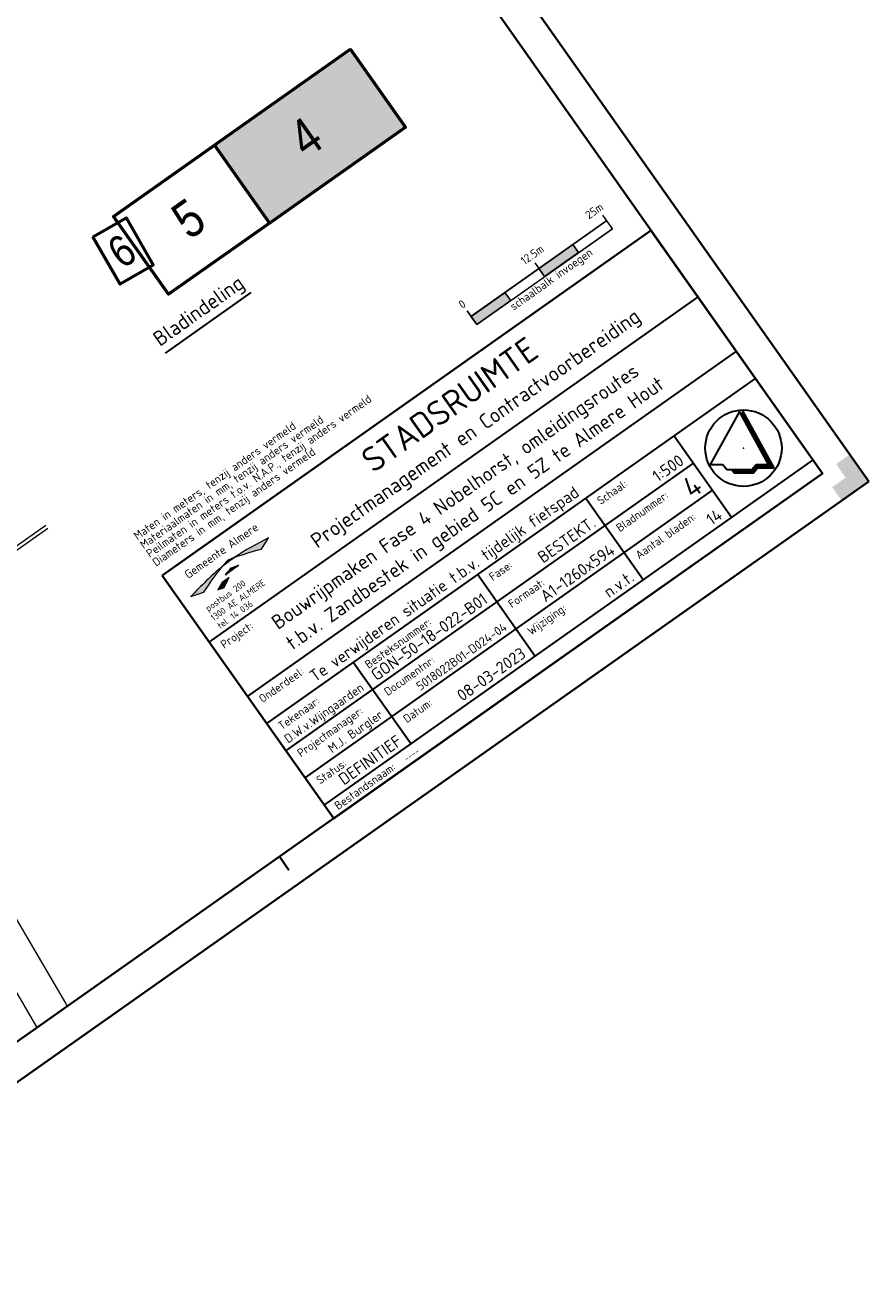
# Model space of a CAD drawing. Header units: metres. Extents: x 149090 to 149776, y 485756 to 486362.
# Tile 82 of 82: x 149649 to 149776, y 485999 to 486188. Entities that reach past the tile are written whole.
import ezdxf
from ezdxf.enums import TextEntityAlignment as Align

# ---------------------------------------------------------------- set-up
doc = ezdxf.new("R2010")
doc.units = ezdxf.units.M
doc.header["$MEASUREMENT"] = 0
doc.linetypes.add('DGN Style 2', pattern=[1, 0.6, -0.4])
for name, color, linetype, lineweight in [('B-BH-VW-VERKEERSTEKEN_BORD_A-S', 20, 'Continuous', 13), ('TOP-L-topo objecten vlak', 7, 'Continuous', 0), ('WVB-alg-noordpijl', 7, 'Continuous', 30), ('WVB-alg-onderhoek', 7, 'Continuous', 30), ('WVB-pen-brm-dik 035', 6, 'Continuous', 40), ('WVB-pen-brm-dik 050', 6, 'Continuous', 53), ('WVB-raster-20%', 254, 'Continuous', 30), ('WVB-tekst-dik 018', 1, 'Continuous', 13), ('WVB-tekst-dik 025', 1, 'Continuous', 30), ('X-WE-AL-TEKENBLAD_TITELBLOK-S', 7, 'Continuous', 13)]:
    doc.layers.add(name, color=color, linetype=linetype, lineweight=lineweight)
doc.layers.add('BWR-alg-raster boundary', color=151, linetype='Continuous', lineweight=13, plot=False)
doc.styles.add('1 1000   0.35', font='WORKING.shx', dxfattribs={"height": 3.5})
doc.styles.add('NLCS-T18', font='txt', dxfattribs={"height": 0.0018})
doc.styles.add('NLCS-T25', font='txt', dxfattribs={"height": 0.0025})
doc.styles.add('Style-NLCS-ISO', font='txt')

# ---------------------------------------------------------------- blocks, each defined once
blk = doc.blocks.new('NPIJL')
at = {"layer": 'WVB-alg-noordpijl'}
for p, q in [((-0.001225, 0.011045), (-0.00998, -0.00495)), ((0.007525, -0.00495), (-0.001225, 0.011045)), ((-0.00009, 0.01105), (-0.00066, 0.01001)), ((-0.000635, 0.00996), (0.00051, 0.00996)), ((-0.00055, 0.01021), (0.000365, 0.01021)), ((-0.000495, 0.00971), (0.000645, 0.00971)), ((-0.00042, 0.010455), (0.00024, 0.010455)), ((-0.00036, 0.00946), (0.00078, 0.00946)), ((-0.000275, 0.01071), (0.000095, 0.01071)), ((-0.00022, 0.00921), (0.000915, 0.009205)), ((0.00921, -0.00595), (-0.00009, 0.01105)), ((-0.000085, 0.00896), (0.001055, 0.00896)), ((0.00005, 0.00871), (0.00119, 0.00871)), ((0.00019, 0.008465), (0.001325, 0.00846)), ((0.000325, 0.00821), (0.001465, 0.008215)), ((0.00046, 0.00796), (0.0016, 0.00796)), ((0.0006, 0.00771), (0.001735, 0.00771)), ((0.000735, 0.00746), (0.001875, 0.00746)), ((0.00087, 0.00721), (0.00201, 0.00721)), ((0.00101, 0.00696), (0.002145, 0.00696)), ((0.001145, 0.00671), (0.002285, 0.00671)), ((0.00128, 0.00646), (0.00242, 0.00646)), ((0.00142, 0.00621), (0.00256, 0.00621)), ((0.001555, 0.00596), (0.0027, 0.00596)), ((0.001695, 0.00571), (0.00283, 0.00571)), ((0.00183, 0.005455), (0.00297, 0.00546)), ((0.00197, 0.00521), (0.00311, 0.00521)), ((0.002105, 0.00496), (0.00324, 0.004965)), ((0.002245, 0.00471), (0.003385, 0.00471)), ((0.00238, 0.004455), (0.003515, 0.004465)), ((0.002515, 0.00421), (0.00365, 0.00421)), ((0.002655, 0.00396), (0.003795, 0.00396)), ((0.00279, 0.00371), (0.003925, 0.00371)), ((0.00293, 0.003465), (0.00406, 0.00346)), ((0.00306, 0.00321), (0.0042, 0.00321)), ((0.0032, 0.00296), (0.004335, 0.00296)), ((0.003335, 0.00271), (0.00447, 0.00271)), ((0.00347, 0.00246), (0.00461, 0.00246)), ((0.00361, 0.00221), (0.00475, 0.00221)), ((0.003745, 0.00196), (0.004885, 0.00196)), ((0.00388, 0.001705), (0.00502, 0.00171)), ((0.00402, 0.00146), (0.00516, 0.00146)), ((0.004155, 0.00121), (0.005295, 0.00121)), ((0.004295, 0.00096), (0.00543, 0.00096)), ((0.00443, 0.00071), (0.00557, 0.00071)), ((0.004565, 0.00046), (0.005705, 0.00046)), ((0.0047, 0.00021), (0.00584, 0.00021)), ((0.00484, -0.00004), (0.00598, -0.00004)), ((0.004975, -0.00029), (0.00612, -0.00029)), ((0.00511, -0.00054), (0.00625, -0.000535)), ((0.005255, -0.00079), (0.006385, -0.00079)), ((0.005385, -0.00104), (0.00653, -0.00104)), ((0.00553, -0.00129), (0.00666, -0.00129)), ((0.00566, -0.00154), (0.006795, -0.00154)), ((0.005795, -0.00179), (0.006935, -0.00179)), ((0.005935, -0.00204), (0.00707, -0.00204)), ((0.00607, -0.00229), (0.007205, -0.00229)), ((0.006205, -0.00254), (0.007345, -0.00254)), ((0.006345, -0.00279), (0.007475, -0.002785)), ((0.00648, -0.003035), (0.00762, -0.00304)), ((0.006615, -0.00329), (0.007755, -0.00329)), ((0.006755, -0.00354), (0.00789, -0.00354)), ((-0.00998, -0.00495), (-0.00623, -0.00495)), ((-0.00623, -0.00495), (-0.004975, -0.006455)), ((-0.004975, -0.006455), (0.002525, -0.006455)), ((-0.003675, -0.00645), (-0.002845, -0.00745)), ((-0.0036, -0.00654), (0.00375, -0.00654)), ((-0.00339, -0.00679), (0.00354, -0.00679)), ((-0.00318, -0.00704), (0.003325, -0.00704)), ((-0.002975, -0.00729), (0.00313, -0.00729)), ((-0.002845, -0.00745), (0.002985, -0.00745)), ((0.002525, -0.006455), (0.003775, -0.00495)), ((0.00266, -0.00629), (0.003955, -0.00629)), ((0.002865, -0.00604), (0.004165, -0.006035)), ((0.002985, -0.00745), (0.00424, -0.00595)), ((0.003075, -0.00579), (0.00912, -0.00579)), ((0.003285, -0.00554), (0.008985, -0.00554)), ((0.003485, -0.00529), (0.00885, -0.00529)), ((0.0037, -0.00504), (0.00871, -0.00504)), ((0.003775, -0.00495), (0.007525, -0.00495)), ((0.00424, -0.00595), (0.00921, -0.00595)), ((0.00689, -0.003785), (0.00803, -0.00379)), ((0.00703, -0.00404), (0.008165, -0.004035)), ((0.007165, -0.00429), (0.0083, -0.00429)), ((0.007295, -0.00454), (0.00844, -0.004535)), ((0.007435, -0.00479), (0.008575, -0.004785))]:
    blk.add_line(p, q, dxfattribs=at)
blk.add_circle((0, 0), 0.0115, dxfattribs=at)
blk = doc.blocks.new('*U9')
at = {"layer": 'WVB-tekst-dik 018', "lineweight": 0}
blk.add_hatch(color=256, dxfattribs=at).paths.add_polyline_path([(-0.425, 0.638, 0.028214), (-3.786, 0.135), (-2.765, -0.173, -0.022049)])
at = {"layer": 'WVB-tekst-dik 018', "lineweight": 0, "extrusion": (0, 0, -1)}
for points in [[(0.65, -0.066, 0.038766), (-0.642, -0.021, -0.013367), (-0.01, 0.138)], [(0.425, 0.638, 0.02506), (-0.72, 0.67, -0.008039), (-0.2, 0.796)], [(-0.72, 0.67, 0.022195), (-2.846, -0.024), (-3.786, 0.368, -0.031561)], [(1.79, -0.651, 0.015018), (1.273, -0.796), (0.496, -0.381), (1.17, -0.38)]]:
    blk.add_hatch(color=256, dxfattribs=at).paths.add_polyline_path(points)
at = {"layer": 'WVB-tekst-dik 018', "lineweight": 0, "flags": 128}
for points in [[(-0.425, 0.638, 0.028214), (-3.786, 0.135), (-2.765, -0.173, -0.022049)], [(-0.65, -0.066, -0.038766), (0.642, -0.021, 0.013367), (0.01, 0.138)], [(-0.425, 0.638, -0.02506), (0.72, 0.67, 0.008039), (0.2, 0.796)], [(0.72, 0.67, -0.022195), (2.846, -0.024), (3.786, 0.368, 0.031561)], [(-1.79, -0.651, -0.015018), (-1.273, -0.796), (-0.496, -0.381), (-1.17, -0.38)]]:
    blk.add_lwpolyline(points, format="xyb", close=True, dxfattribs=at)
at = {"layer": 'WVB-tekst-dik 018', "lineweight": 0, "extrusion": (0, 0, -1)}
blk.add_arc((-2.994, -10.664), 11.207, 71.02746, 74.55995, dxfattribs=at)
at = {"layer": 'WVB-tekst-dik 018', "lineweight": 0}
blk.add_arc((3.601, -13.986), 15.168, 102.95654, 105.39288, dxfattribs=at)
blk = doc.blocks.new('ONDERHOEK PMCV')
at = {"layer": 'BWR-alg-raster boundary', "linetype": 'DGN Style 2'}
for p, q in [((-0.04412, 0.11167), (-0.04412, 0.10667)), ((-0.01912, 0.10967), (-0.06912, 0.10967))]:
    blk.add_line(p, q, dxfattribs=at)
at = {"layer": 'BWR-alg-raster boundary', "linetype": 'DGN Style 2', "flags": 128}
blk.add_lwpolyline([(-0.06912, 0.11167), (-0.06912, 0.10667), (-0.01912, 0.10667), (-0.01912, 0.11167)], dxfattribs=at)
for points in [[(-0.05662, 0.10667), (-0.06912, 0.10667), (-0.06912, 0.10967), (-0.05662, 0.10967)], [(-0.04412, 0.10967), (-0.03162, 0.10967), (-0.03162, 0.10667), (-0.04412, 0.10667)]]:
    blk.add_lwpolyline(points, close=True, dxfattribs=at)
at = {"layer": 'BWR-alg-raster boundary'}
blk.add_point((-0.025, 0.02999), dxfattribs=at)
at = {"layer": 'BWR-alg-raster boundary', "linetype": 'DGN Style 2'}
blk.add_solid([(-0.05662, 0.10667), (-0.06912, 0.10667), (-0.05662, 0.10967), (-0.06912, 0.10967)], dxfattribs=at)
at = {"layer": 'BWR-alg-raster boundary', "linetype": 'DGN Style 2', "extrusion": (0, 0, -1)}
blk.add_solid([(0.04412, 0.10967), (0.03162, 0.10967), (0.04412, 0.10667), (0.03162, 0.10667)], dxfattribs=at)
at = {"layer": 'WVB-alg-onderhoek', "lineweight": 30}
for p, q in [((-0.19, 0.07498), (-0.01, 0.07498)), ((-0.19, 0.05498), (-0.01, 0.05498)), ((-0.19, 0.04499), (-0.01, 0.04499)), ((-0.15801, 0.04499), (-0.15801, 0.015)), ((-0.11226, 0.04499), (-0.11226, 0.015)), ((-0.0725, 0.015), (-0.0725, 0.04499)), ((-0.04, 0.015), (-0.04, 0.04499)), ((-0.19, 0.03499), (-0.04006, 0.03499)), ((-0.19, 0.02499), (-0.04006, 0.02499)), ((-0.19, 0.015), (-0.01, 0.015))]:
    blk.add_line(p, q, dxfattribs=at)
at = {"layer": 'WVB-alg-onderhoek', "lineweight": 40, "flags": 128}
blk.add_lwpolyline([(-0.19, 0.09957), (-0.01, 0.09957), (-0.01, 0.01), (-0.19, 0.01)], close=True, dxfattribs=at)
at = {"layer": 'WVB-tekst-dik 018', "lineweight": 0, "xscale": 0.003859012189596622, "yscale": 0.003859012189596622, "zscale": 0.003859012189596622}
blk.add_blockref('*U9', (-0.17194, 0.0889), dxfattribs=at)
at = {"layer": 'BWR-alg-raster boundary', "linetype": 'DGN Style 2', "style": 'Style-NLCS-ISO'}
blk.add_text('schaalbalk invoegen', height=0.0025, dxfattribs=at).set_placement((-0.04298, 0.10364), align=Align.CENTER)
at = {"layer": 'WVB-tekst-dik 018', "lineweight": 40, "style": 'Style-NLCS-ISO'}
blk.add_text('STADSRUIMTE', height=0.0075, dxfattribs=at).set_placement((-0.08969, 0.09167), align=Align.MIDDLE_CENTER)
at = {"layer": 'WVB-tekst-dik 018', "style": 'Style-NLCS-ISO'}
for s, p in [('postbus 200', (-0.17796, 0.08359)), ('1300 AE ALMERE', (-0.17566, 0.08034)), ('tel. 14 036', (-0.17888, 0.0773))]:
    blk.add_text(s, height=0.0019681, rotation=360, dxfattribs=at).set_placement(p, align=Align.MIDDLE_CENTER)
at = {"layer": 'WVB-tekst-dik 018', "lineweight": 30, "style": 'Style-NLCS-ISO'}
blk.add_text('Projectmanagement en Contractvoorbereiding', height=0.0044985, dxfattribs=at).set_placement((-0.08747, 0.0814), align=Align.MIDDLE_CENTER)
at = {"layer": 'WVB-tekst-dik 018', "style": 'NLCS-T25'}
for s, height, p in [('Project:', 0.002499, (-0.1875, 0.07073)), ('Onderdeel:', 0.002499, (-0.1875, 0.05074)), ('Tekenaar:', 0.002499, (-0.1875, 0.04073)), ('Besteksnummer:', 0.0024991, (-0.1555, 0.04074)), ('Fase:', 0.002499, (-0.10976, 0.04074)), ('Schaal:', 0.002499, (-0.07, 0.04074)), ('Projectmanager:', 0.0024991, (-0.1875, 0.03073)), ('Documentnr:', 0.0024991, (-0.1555, 0.03074)), ('Formaat:', 0.002499, (-0.10976, 0.03074)), ('Bladnummer:', 0.0024991, (-0.07, 0.03074)), ('Status:', 0.002499, (-0.1875, 0.02074)), ('Datum:', 0.002499, (-0.1555, 0.02074)), ('Wijziging:', 0.002499, (-0.10976, 0.02074)), ('Aantal bladen:', 0.0024991, (-0.07, 0.02074)), ('Bestandsnaam: ', 0.0024991, (-0.1875, 0.01133))]:
    blk.add_text(s, height=height, dxfattribs=at).set_placement(p)
at = {"layer": 'WVB-tekst-dik 018', "attachment_point": 7}
for s, insert, char_height, line_spacing_factor, style in [('Maten in meters, tenzij anders vermeld \\PMateriaalmaten in mm, tenzij anders vermeld ^JPeilmaten in meters t.o.v. N.A.P., tenzij anders vermeld \\PDiameters in mm, tenzij anders vermeld ^J', (-0.19, 0.10199), 0.0025, 0.779777, 'Style-NLCS-ISO'), ('----', (-0.16227, 0.01133), 0.001799, 1.8, 'NLCS-T18')]:
    blk.add_mtext(s, dxfattribs=dict(at, insert=insert, char_height=char_height, line_spacing_factor=line_spacing_factor, style=style))
at = {"layer": 'WVB-tekst-dik 025', "style": 'Style-NLCS-ISO', "flags": 2}
blk.add_attdef('NL_META_EIGENAAR', text='', height=0.00253, dxfattribs=at).set_placement((-0.17116, 0.0954), align=Align.MIDDLE_CENTER)
at = {"layer": 'WVB-tekst-dik 025', "style": 'Style-NLCS-ISO', "flags": 12}
for tag, height, p in [('NL_META_OPSTELLER', 0.0027, (-0.16003, 0.03635)), ('NL_META_BEHOORT_BIJ', 0.0036, (-0.11433, 0.03636)), ('NL_META_PROJECTFASE', 0.0036, (-0.07452, 0.03636)), ('NL_META_SCHAAL', 0.0036, (-0.04202, 0.03636)), ('NL_META_BLADNUMMER', 0.0063, (-0.04202, 0.02636)), ('NL_META_AUTORISATOR', 0.0027, (-0.16003, 0.02636)), ('NL_META_ID_NUMMER', 0.0027, (-0.11433, 0.02636)), ('NL_META_DOCUMENTSTATUS', 0.0036, (-0.16003, 0.01636)), ('NL_META_REVISIE', 0.0036, (-0.07452, 0.01637)), ('NL_META_AANTAL_BLADEN', 0.0036, (-0.04202, 0.01637))]:
    blk.add_attdef(tag, text='', height=height, dxfattribs=at).set_placement(p, align=Align.RIGHT)
at = {"layer": 'WVB-tekst-dik 025', "style": 'Style-NLCS-ISO'}
for tag, p in [('NL_META_TEKENBLADFORMAAT', (-0.07452, 0.02636)), ('NL_META_UITGAVE', (-0.11433, 0.01637))]:
    blk.add_attdef(tag, text='', height=0.0036, dxfattribs=at).set_placement(p, align=Align.RIGHT)
at = {"layer": 'WVB-tekst-dik 025', "style": 'Style-NLCS-ISO', "flags": 12}
for tag, height in [('NL_META_TEKENINGOMSCHRIJVING_1', 0.00432), ('NL_META_PROJECTOMSCHRIJVING', 0.0036)]:
    blk.add_attdef(tag, (0, 0), '', height=height, dxfattribs=at)
at = {"layer": 'WVB-tekst-dik 025', "style": 'Style-NLCS-ISO'}
blk.add_attdef('NL_META_TEKENINGOMSCHRIJVING', (0, 0), '', height=0.00432, dxfattribs=at)
at = {"layer": 'X-WE-AL-TEKENBLAD_TITELBLOK-S', "ltscale": 500, "style": 'Style-NLCS-ISO', "flags": 12}
blk.add_attdef('NL_META_PROJECTOMSCHRIJVING', (0, 0), '', height=0.000025, dxfattribs=at)
blk = doc.blocks.new('schaal 1-500')
at = {"layer": 'B-BH-VW-VERKEERSTEKEN_BORD_A-S', "color": 7, "lineweight": 13, "ltscale": 500}
for p, q in [((0, 0), (0, 0.005)), ((0.025, 0), (0.025, 0.005)), ((0.05, 0), (0.05, 0.005)), ((0, 0.003), (0.05, 0.003)), ((0, 0), (0.05, 0)), ((0.0125, 0), (0.0125, 0.003)), ((0.0375, 0), (0.0375, 0.003))]:
    blk.add_line(p, q, dxfattribs=at)
blk.add_solid([(0, 0.003), (0.0125, 0.003), (0, 0), (0.0125, 0)], dxfattribs=at)
at = {"layer": 'B-BH-VW-VERKEERSTEKEN_BORD_A-S', "color": 7, "lineweight": 13, "ltscale": 500, "extrusion": (0, 0, -1)}
blk.add_solid([(-0.025, 0.003), (-0.0375, 0.003), (-0.025, 0), (-0.0375, 0)], dxfattribs=at)
at = {"layer": 'B-BH-VW-VERKEERSTEKEN_BORD_A-S', "color": 7, "lineweight": 13, "ltscale": 500, "style": 'Style-NLCS-ISO'}
for s, p in [('0', (-0.00007, 0.00629)), ('12.5m', (0.02576, 0.00629)), ('25m ', (0.04935, 0.00629))]:
    blk.add_text(s, height=0.0025, dxfattribs=at).set_placement(p, align=Align.CENTER)

msp = doc.modelspace()

# ---------------------------------------------------------------- hatches: boundary and pattern name
at = {"layer": 'WVB-alg-onderhoek', "linetype": 'Continuous', "lineweight": 40, "extrusion": (0, 0, -1)}
msp.add_hatch(color=256, dxfattribs=at).paths.add_polyline_path([(-149771.54, 486116.33), (-149770.1, 486118.37), (-149772.14, 486119.81), (-149770.7, 486121.86), (-149772.74, 486123.3), (-149775.62, 486119.21)])

# ---------------------------------------------------------------- linework, layer by layer
at = {"layer": 'TOP-L-topo objecten vlak', "color": 7, "linetype": 'Continuous', "lineweight": 0, "flags": 128}
for points in [[(149650.49, 486037.09), (149644.22, 486047.77), (149612.62, 486102.46), (149610.93, 486106.65), (149601.51, 486123.36), (149599.2, 486125.41), (149594.56, 486133.46), (149587.18, 486146.28), (149578.22, 486161.84), (149564.5, 486185.7), (149557.64, 486197.63), (149550.21, 486210.55), (149541.6, 486225.55), (149534.8, 486237.33), (149528.57, 486248.16), (149520.61, 486262.07), (149515.77, 486270.56), (149508.4, 486283.55), (149506.57, 486286.78)], [(149576.56, 486175.53), (149583.7, 486163.09), (149592.02, 486148.61), (149596.67, 486140.59), (149605.82, 486124.82), (149612.45, 486113.38), (149618.36, 486103.22), (149627.39, 486087.67), (149637, 486071.17), (149645.49, 486056.59), (149654.75, 486040.72), (149655, 486040.27)], [(149651.79, 486112.62), (149641.83, 486105.59), (149627.6, 486095.93), (149627.88, 486095.52), (149642.12, 486105.18), (149652.08, 486112.21)]]:
    msp.add_lwpolyline(points, dxfattribs=at)
at = {"layer": 'WVB-alg-onderhoek', "lineweight": 40, "ltscale": 500}
for p, q in [((149775.62, 486119.21), (149604.46, 486361.93)), ((149260.76, 485756.15), (149775.62, 486119.21)), ((149688.37, 486060.74), (149686.93, 486062.79))]:
    msp.add_line(p, q, dxfattribs=at)
msp.add_3dface([(149266.05, 485765.99), (149768.66, 486120.42), (149603.26, 486354.96), (149100.65, 486000.54)], dxfattribs=at)
at = {"layer": 'WVB-pen-brm-dik 050', "flags": 128}
for points in [[(149697.62, 486184.25), (149677.18, 486169.84), (149685.45, 486158.11), (149705.89, 486172.53)], [(149685.45, 486158.11), (149670.26, 486147.4), (149661.99, 486159.12), (149677.18, 486169.84)], [(149658.88, 486156.02), (149663.86, 486158.88), (149667.94, 486151.77), (149662.96, 486148.91)]]:
    msp.add_lwpolyline(points, close=True, dxfattribs=at)
at = {"layer": 'WVB-raster-20%', "linetype": 'Continuous', "lineweight": 0, "flags": 128}
msp.add_lwpolyline([(149697.62, 486184.25), (149677.18, 486169.84), (149685.45, 486158.11), (149705.89, 486172.53)], close=True, dxfattribs=at)
at = {"layer": 'WVB-raster-20%', "linetype": 'Continuous', "lineweight": 0}
msp.add_solid([(149697.62, 486184.25), (149677.18, 486169.84), (149705.89, 486172.53), (149685.45, 486158.11)], dxfattribs=at)
at = {"layer": 'WVB-tekst-dik 018', "lineweight": 30}
msp.add_line((149682.62, 486147.64), (149669.73, 486138.55), dxfattribs=at)

# ---------------------------------------------------------------- block references
at = {"layer": 'B-BH-VW-VERKEERSTEKEN_BORD_A-S', "color": 7, "lineweight": 13, "ltscale": 500, "xscale": 500, "yscale": 500, "zscale": 500, "rotation": 35.22220559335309}
msp.add_blockref('schaal 1-500', (149716.63, 486142.85), dxfattribs=at)
at = {"layer": 'WVB-alg-noordpijl', "xscale": 500, "yscale": 500, "zscale": 500}
msp.add_blockref('NPIJL', (149756.76, 486124.25), dxfattribs=at)
at = {"layer": 'WVB-tekst-dik 018'}
ref = msp.add_blockref('ONDERHOEK PMCV', (149775.62, 486119.21), dxfattribs=dict(at, xscale=500, yscale=500, zscale=500, rotation=35.22220559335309))
ref.add_attrib('NL_META_EIGENAAR', 'Gemeente Almere', dxfattribs={"layer": 'WVB-tekst-dik 025', "height": 1.2652, "rotation": 35.2222, "style": 'Style-NLCS-ISO'}).set_placement((149678.2, 486108.82), align=Align.MIDDLE_CENTER)
ref.add_attrib('NL_META_PROJECTOMSCHRIJVING', 'Te verwijderen situatie t.b.v. tijdelijk fietspad', (149692.29, 486088.99), dxfattribs={"layer": 'WVB-tekst-dik 025', "height": 1.7994, "rotation": 35.2222, "style": 'Style-NLCS-ISO'})
ref.add_attrib('NL_META_TEKENINGOMSCHRIJVING_1', 't.b.v. Zandbestek in gebied 5C en 5Z te Almere Hout', (149688.9, 486093.79), dxfattribs={"layer": 'WVB-tekst-dik 025', "height": 2.1593, "rotation": 35.2222, "style": 'Style-NLCS-ISO'})
ref.add_attrib('NL_META_PROJECTFASE', 'BESTEKT.', dxfattribs={"layer": 'WVB-tekst-dik 025', "height": 1.799, "rotation": 35.2222, "style": 'Style-NLCS-ISO'}).set_placement((149734.7, 486112.57), align=Align.RIGHT)
ref.add_attrib('NL_META_SCHAAL', '1:500', dxfattribs={"layer": 'WVB-tekst-dik 025', "height": 1.799, "rotation": 35.2222, "style": 'Style-NLCS-ISO'}).set_placement((149747.98, 486121.94), align=Align.RIGHT)
ref.add_attrib('NL_META_BEHOORT_BIJ', 'GON-50-18-022-B01', dxfattribs={"layer": 'WVB-tekst-dik 025', "height": 1.7994, "rotation": 35.2222, "style": 'Style-NLCS-ISO'}).set_placement((149718.44, 486101.09), align=Align.RIGHT)
ref.add_attrib('NL_META_DOCUMENTSTATUS', 'DEFINITIEF', dxfattribs={"layer": 'WVB-tekst-dik 025', "height": 1.799, "rotation": 35.2222, "style": 'Style-NLCS-ISO'}).set_placement((149705.54, 486079.74), align=Align.RIGHT)
ref.add_attrib('NL_META_OPSTELLER', 'D.W.v.Wijngaarden', dxfattribs={"layer": 'WVB-tekst-dik 025', "height": 1.3495, "rotation": 35.2222, "style": 'Style-NLCS-ISO'}).set_placement((149699.78, 486087.91), align=Align.RIGHT)
ref.add_attrib('NL_META_AUTORISATOR', 'M.J. Burgler', dxfattribs={"layer": 'WVB-tekst-dik 025', "height": 1.3495, "rotation": 35.2222, "style": 'Style-NLCS-ISO'}).set_placement((149702.66, 486083.83), align=Align.RIGHT)
ref.add_attrib('NL_META_BLADNUMMER', '4', dxfattribs={"layer": 'WVB-tekst-dik 025', "height": 3.15, "rotation": 35.2222, "style": 'Style-NLCS-ISO'}).set_placement((149750.86, 486117.86), align=Align.RIGHT)
ref.add_attrib('NL_META_AANTAL_BLADEN', '14', dxfattribs={"layer": 'WVB-tekst-dik 025', "height": 1.799, "rotation": 35.2222, "style": 'Style-NLCS-ISO'}).set_placement((149753.74, 486113.78), align=Align.RIGHT)
ref.add_attrib('NL_META_REVISIE', 'n.v.t.', dxfattribs={"layer": 'WVB-tekst-dik 025', "height": 1.799, "rotation": 35.2222, "style": 'Style-NLCS-ISO'}).set_placement((149740.47, 486104.41), align=Align.RIGHT)
ref.add_attrib('NL_META_ID_NUMMER', '5018022B01-D024-04', dxfattribs={"layer": 'WVB-tekst-dik 025', "height": 1.3495, "rotation": 35.2222, "style": 'Style-NLCS-ISO'}).set_placement((149721.32, 486097.01), align=Align.RIGHT)
ref.add_attrib('NL_META_TEKENINGOMSCHRIJVING', 'Bouwrijpmaken Fase 4 Nobelhorst, omleidingsroutes', (149686.73, 486096.86), dxfattribs={"layer": 'WVB-tekst-dik 025', "height": 2.1593, "rotation": 35.2222, "style": 'Style-NLCS-ISO'})
ref.add_attrib('NL_META_TEKENBLADFORMAAT', 'A1-1260x594', dxfattribs={"layer": 'WVB-tekst-dik 025', "height": 1.7994, "rotation": 35.2222, "style": 'Style-NLCS-ISO'}).set_placement((149737.59, 486108.49), align=Align.RIGHT)
ref.add_attrib('NL_META_UITGAVE', '08-03-2023', dxfattribs={"layer": 'WVB-tekst-dik 025', "height": 1.799, "rotation": 35.2222, "style": 'Style-NLCS-ISO'}).set_placement((149724.2, 486092.93), align=Align.RIGHT)

# ---------------------------------------------------------------- texts
at = {"layer": 'WVB-pen-brm-dik 035', "linetype": 'Continuous', "style": '1 1000   0.35', "width": 0.874486}
for s, height, p in [('4', 5.58, (149690.99, 486167.74)), ('5', 5.58, (149673.37, 486155.48)), ('6', 4.74, (149663.33, 486151.09))]:
    msp.add_text(s, height=height, rotation=35.1903, dxfattribs=at).set_placement(p)
at = {"layer": 'WVB-tekst-dik 018', "linetype": 'Continuous', "lineweight": 30, "style": 'Style-NLCS-ISO'}
msp.add_text('Bladindeling', height=2.2492, rotation=35.1903, dxfattribs=at).set_placement((149674.76, 486144.94), align=Align.MIDDLE_CENTER)

doc.saveas('drawing.dxf')
